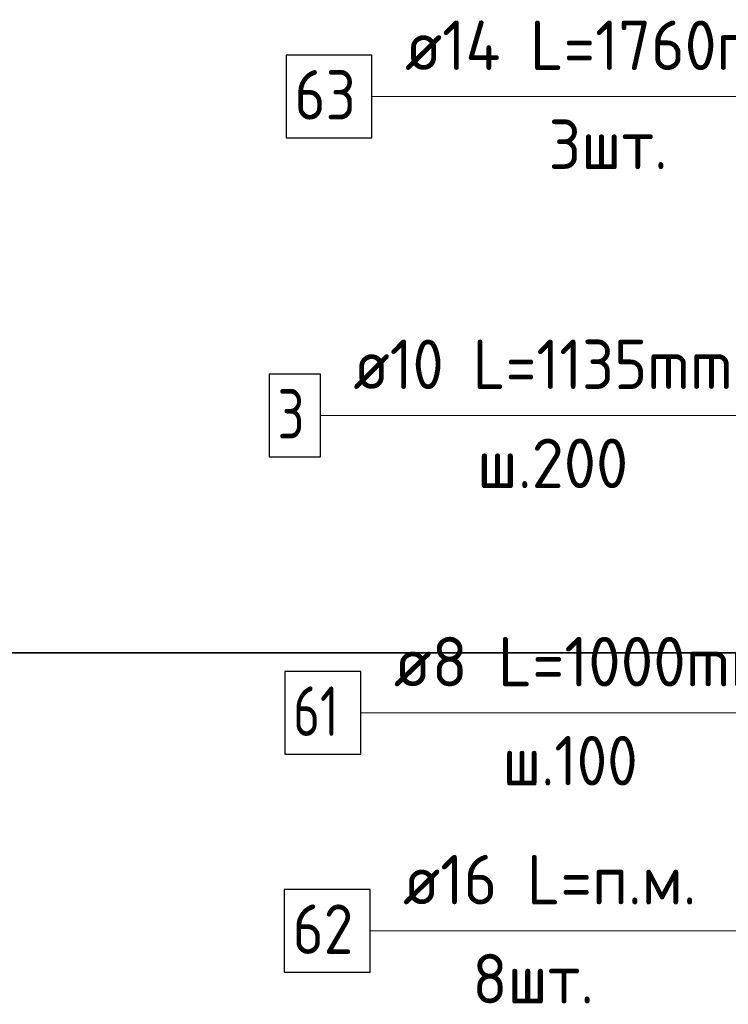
# Model space of a CAD drawing. Header units: metres. Extents: x -38 to 98, y -15 to 21.
# Tile 48 of 124: x 71.66 to 72.09, y 4.259 to 4.855. Entities that reach past the tile are written whole.
import ezdxf

# ---------------------------------------------------------------- set-up
doc = ezdxf.new("R2010")
doc.units = ezdxf.units.M
for name, color, linetype, lineweight in [('XR$3$Арм.стержн. Арматура края', 96, 'Continuous', 35), ('XR$3$Арм.стержн. Доп. арматура', 180, 'Continuous', 35), ('XR$3$Арм.стержн. Хомут', 240, 'Continuous', 35), ('XR$3$Арм.стержн.горизонт. 1', 180, 'Continuous', 35)]:
    doc.layers.add(name, color=color, linetype=linetype, lineweight=lineweight)
doc.styles.add('ISOCPEUR', font='txt')

msp = doc.modelspace()

# ---------------------------------------------------------------- linework, layer by layer
at = {"color": 7, "linetype": 'Continuous', "lineweight": 35, "transparency": 33554687}
msp.add_line((67.91979, 4.47171), (86.41979, 4.47171), dxfattribs=at)
at = {"layer": 'XR$3$Арм.стержн. Арматура края', "color": 7, "linetype": 'Continuous', "lineweight": 13, "transparency": 33554687}
msp.add_line((71.84244, 4.61561), (72.14944, 4.61561), dxfattribs=at)
at = {"layer": 'XR$3$Арм.стержн. Арматура края', "color": 7, "linetype": 'Continuous', "lineweight": 25, "transparency": 33554687}
msp.add_lwpolyline([(71.81144, 4.59061), (71.84244, 4.59061), (71.84244, 4.64061), (71.81144, 4.64061), (71.81144, 4.59061)], dxfattribs=at)
at = {"layer": 'XR$3$Арм.стержн. Доп. арматура', "color": 7, "linetype": 'Continuous', "lineweight": 13, "transparency": 33554687}
msp.add_line((71.87373, 4.80895), (72.18973, 4.80895), dxfattribs=at)
at = {"layer": 'XR$3$Арм.стержн. Доп. арматура', "color": 7, "linetype": 'Continuous', "lineweight": 25, "transparency": 33554687}
msp.add_lwpolyline([(71.82173, 4.78395), (71.87373, 4.78395), (71.87373, 4.83395), (71.82173, 4.83395), (71.82173, 4.78395)], dxfattribs=at)
at = {"layer": 'XR$3$Арм.стержн. Хомут', "color": 7, "linetype": 'Continuous', "lineweight": 13, "transparency": 33554687}
msp.add_line((71.86694, 4.4354), (72.14994, 4.4354), dxfattribs=at)
at = {"layer": 'XR$3$Арм.стержн. Хомут', "color": 7, "linetype": 'Continuous', "lineweight": 25, "transparency": 33554687}
msp.add_lwpolyline([(71.82094, 4.4104), (71.86694, 4.4104), (71.86694, 4.4604), (71.82094, 4.4604), (71.82094, 4.4104)], dxfattribs=at)
at = {"layer": 'XR$3$Арм.стержн.горизонт. 1', "color": 7, "linetype": 'Continuous', "lineweight": 13, "transparency": 33554687}
msp.add_line((71.87258, 4.3033), (72.09858, 4.3033), dxfattribs=at)
at = {"layer": 'XR$3$Арм.стержн.горизонт. 1', "color": 7, "linetype": 'Continuous', "lineweight": 25, "transparency": 33554687}
msp.add_lwpolyline([(71.82058, 4.2783), (71.87258, 4.2783), (71.87258, 4.3283), (71.82058, 4.3283), (71.82058, 4.2783)], dxfattribs=at)

# ---------------------------------------------------------------- texts
at = {"layer": 'XR$3$Арм.стержн. Арматура края', "color": 7, "linetype": 'Continuous', "lineweight": 25, "transparency": 33554687, "char_height": 0.03, "attachment_point": 7, "style": 'ISOCPEUR'}
for s, insert, width in [('\\W0.92;ø10 L=1135mm ', (71.86244, 4.63161), 0.2806692), ('\\W0.78;3', (71.81644, 4.60161), 0.0326407), ('\\W0.95;ш.200 ', (71.93744, 4.57161), 0.1311996)]:
    msp.add_mtext(s, dxfattribs=dict(at, insert=insert, width=width))
at = {"layer": 'XR$3$Арм.стержн. Доп. арматура', "color": 7, "linetype": 'Continuous', "lineweight": 25, "transparency": 33554687, "char_height": 0.03, "attachment_point": 7, "style": 'ISOCPEUR'}
for s, insert, width in [('\\W0.94;ø14 L=1760mm ', (71.89373, 4.82495), 0.2899764), ('\\W0.87;63', (71.82673, 4.79495), 0.0550812), ('\\W0.94;3шт. ', (71.98073, 4.76495), 0.1161286)]:
    msp.add_mtext(s, dxfattribs=dict(at, insert=insert, width=width))
at = {"layer": 'XR$3$Арм.стержн. Хомут', "color": 7, "linetype": 'Continuous', "lineweight": 25, "transparency": 33554687, "char_height": 0.03, "attachment_point": 7, "style": 'ISOCPEUR'}
for s, insert, width in [('\\W0.96;ø8 L=1000mm ', (71.88694, 4.4514), 0.2722217), ('\\W0.75;61', (71.82594, 4.4214), 0.0472281), ('\\W0.90;ш.100 ', (71.95294, 4.3914), 0.1244867)]:
    msp.add_mtext(s, dxfattribs=dict(at, insert=insert, width=width))
at = {"layer": 'XR$3$Арм.стержн.горизонт. 1', "color": 7, "linetype": 'Continuous', "lineweight": 25, "transparency": 33554687, "char_height": 0.03, "attachment_point": 7, "style": 'ISOCPEUR'}
for s, insert, width in [('\\W0.94;ø16 L=п.м.', (71.89258, 4.3193), 0.1999832), ('\\W0.87;62', (71.82558, 4.2893), 0.0550811), ('\\W0.94;8шт. ', (71.93458, 4.2593), 0.1161286)]:
    msp.add_mtext(s, dxfattribs=dict(at, insert=insert, width=width))

doc.saveas('drawing.dxf')
